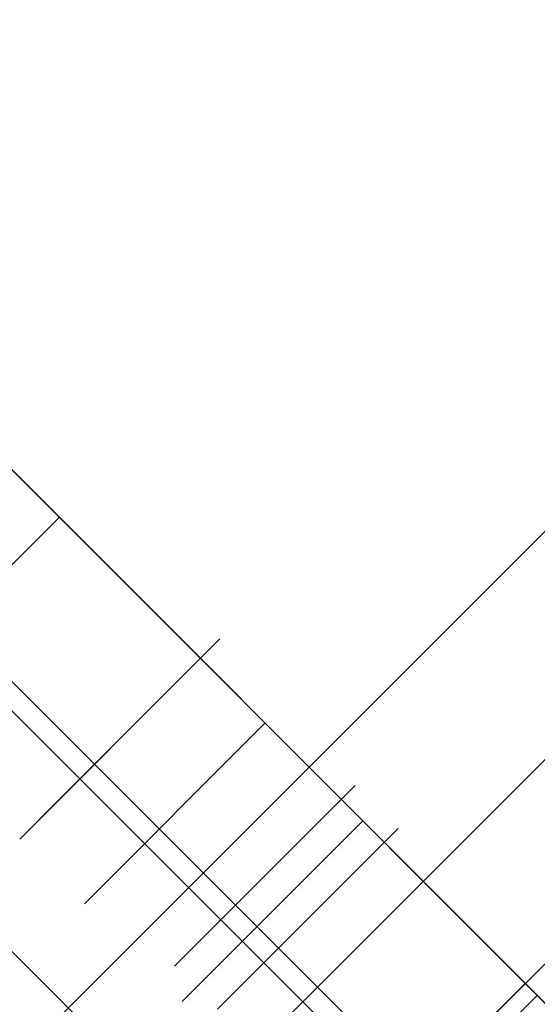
# Model space of a CAD drawing. Header units: millimetres. Extents: x -1690 to 192, y -898 to 54.
# Tile 39 of 256: x -1637.37 to -1634.33, y -842.36 to -836.58. Entities that reach past the tile are written whole.
import ezdxf

# ---------------------------------------------------------------- set-up
doc = ezdxf.new("R2010")
doc.units = ezdxf.units.MM
doc.header["$MEASUREMENT"] = 0
doc.layers.add('OVIDIO 186x93x72h', color=7, linetype='Continuous')

msp = doc.modelspace()

# ---------------------------------------------------------------- linework, layer by layer
at = {"layer": 'OVIDIO 186x93x72h', "extrusion": (0.108979, 0.202852, 0.973126)}
for points in [[(1065.6897, 1523.7485), (1065.6897, 1684.4043)], [(1065.6897, 1684.4043), (1065.6897, 1523.7485)], [(1065.3943, 1684.4043), (1065.3943, 1523.7485)], [(1065.0988, 1523.7485), (1065.0988, 1684.4043)], [(1065.0988, 1684.4043), (1065.0988, 1523.7485)]]:
    msp.add_lwpolyline(points, dxfattribs=at)
at = {"layer": 'OVIDIO 186x93x72h', "extrusion": (0.021464, 0.046296, 0.998697)}
for points in [[(1145.9907, 1405.6788), (1145.9907, 1506.9815)], [(1147.4766, 1406.6426), (1147.4766, 1507.1557)]]:
    msp.add_lwpolyline(points, dxfattribs=at)
at = {"layer": 'OVIDIO 186x93x72h', "extrusion": (0.235702, 0.235702, 0.942809)}
for points in [[(561.9396, 1939.5511), (561.9396, 1830.4733)], [(560.991, 1830.4733), (560.991, 1939.5511)], [(559.0936, 1939.5511), (559.0936, 1830.4733)], [(558.1449, 1830.4733), (558.1449, 1939.5511)]]:
    msp.add_lwpolyline(points, dxfattribs=at)
at = {"layer": 'OVIDIO 186x93x72h', "extrusion": (0.202852, 0.108979, 0.973126)}
for points in [[(7.4412, 1998.601), (7.4412, 1837.9451)], [(7.4412, 1837.9451), (7.4412, 1998.601)], [(7.1458, 1998.601), (7.1458, 1837.9451)], [(6.8503, 1998.601), (6.8503, 1837.9451)], [(6.8503, 1837.9451), (6.8503, 1998.601)]]:
    msp.add_lwpolyline(points, dxfattribs=at)
at = {"layer": 'OVIDIO 186x93x72h', "extrusion": (0.881274, -0.265352, 0.39108)}
msp.add_lwpolyline([(-1253.5144, 1113.2413), (-1297.8273, 1170.7964)], dxfattribs=at)
at = {"layer": 'OVIDIO 186x93x72h', "extrusion": (0.046296, 0.021464, 0.998697)}
for points in [[(-94.3032, 1790.5874), (-94.3032, 1891.8919)], [(-95.7894, 1791.5557), (-95.7894, 1892.0669)]]:
    msp.add_lwpolyline(points, dxfattribs=at)
at = {"layer": 'OVIDIO 186x93x72h', "extrusion": (0.015219, -0.015219, 0.999768)}
msp.add_lwpolyline([(-1650.5047, -826.234), (-1641.1272, -835.6094)], dxfattribs=at)
at = {"layer": 'OVIDIO 186x93x72h', "extrusion": (0.999884, 0.000231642, -0.015217)}
msp.add_lwpolyline([(-832.4956, -27.6425), (-839.9529, 462.1894)], dxfattribs=at)
at = {"layer": 'OVIDIO 186x93x72h', "extrusion": (0.324768, -0.324768, 0.888285)}
for points in [[(-1751.2512, 808.6318), (-1751.2512, 801.5453)], [(-1751.2512, 801.5453), (-1751.2512, 808.6318)], [(-1752.0012, 801.5453), (-1752.0012, 808.6318)], [(-1752.7512, 801.5453), (-1752.7512, 808.6318)], [(-1752.7512, 808.6318), (-1752.7512, 801.5453)]]:
    msp.add_lwpolyline(points, dxfattribs=at)
at = {"layer": 'OVIDIO 186x93x72h'}
for points in [[(-1628.6037, -848.0395), (-1640.0589, -836.5844)], [(-1639.3518, -837.2915), (-1629.3109, -847.3324)], [(-1629.3109, -847.3324), (-1639.3518, -837.2915)], [(-1630.018, -849.4537), (-1641.4731, -837.9986)], [(-1630.018, -848.0395), (-1640.0589, -837.9986)], [(-1640.766, -838.7057), (-1630.7251, -848.7466)], [(-1630.7251, -848.7466), (-1640.766, -838.7057)], [(-1630.8501, -845.7931), (-1637.8125, -838.8307)], [(-1637.8125, -838.8307), (-1634.3313, -842.3119), (-1630.8501, -845.7931)], [(-1637.1396, -839.5036), (-1638.2003, -840.5643)], [(-1638.2003, -840.5643), (-1637.1396, -839.5036)], [(-1639.2267, -840.2449), (-1632.2643, -847.2074)], [(-1632.2643, -847.2074), (-1639.2267, -840.2449)], [(-1636.3112, -840.332), (-1637.3719, -841.3927)], [(-1637.3719, -841.3927), (-1636.3112, -840.332)], [(-1637.3719, -841.3927), (-1636.3112, -840.332)], [(-1637.525, -840.3609), (-1632.3803, -845.5056)], [(-1635.9314, -840.7119), (-1636.992, -841.7725)], [(-1636.992, -841.7725), (-1635.9314, -840.7119)], [(-1636.4173, -842.3473), (-1635.3566, -841.2866)], [(-1635.4627, -843.3019), (-1634.402, -842.2412)], [(-1634.402, -842.2412), (-1635.4627, -843.3019)], [(-1635.4627, -843.3019), (-1634.402, -842.2412)], [(-1635.7455, -843.7261), (-1634.3313, -842.3119)]]:
    msp.add_lwpolyline(points, dxfattribs=at)
at = {"layer": 'OVIDIO 186x93x72h', "extrusion": (-0.265352, 0.881274, 0.39108)}
msp.add_lwpolyline([(1819.1933, 791.2153), (1774.8803, 733.6601)], dxfattribs=at)
at = {"layer": 'OVIDIO 186x93x72h', "extrusion": (0.288675, 0.866025, 0.408248)}
for points in [[(1290.2974, 557.446), (1287.6527, 560.6851)], [(1287.6527, 560.6851), (1290.2974, 557.446)]]:
    msp.add_lwpolyline(points, dxfattribs=at)
at = {"layer": 'OVIDIO 186x93x72h', "extrusion": (0.707107, 0.707107, 0)}
for points in [[(564.0139, 26.502), (563.9469, 26.5706), (563.8812, 26.6411), (563.8171, 26.7135), (563.7545, 26.7877), (563.6934, 26.8637), (563.6341, 26.9414), (563.5765, 27.0208), (563.5207, 27.1018), (563.4667, 27.1843), (563.4148, 27.2684), (563.3648, 27.3538), (563.3169, 27.4406), (563.271, 27.5287), (563.2274, 27.6179), (563.186, 27.7083), (563.1468, 27.7997), (563.1098, 27.892), (563.0753, 27.9853), (563.043, 28.0792), (563.0131, 28.1739), (562.9856, 28.2691), (562.9606, 28.3649), (562.9379, 28.4611), (562.9177, 28.5576), (562.8998, 28.6543), (562.8844, 28.7512), (562.8715, 28.8481), (562.8609, 28.945), (562.8527, 29.0417), (562.8469, 29.1383), (562.8434, 29.2346), (562.8423, 29.3304)], [(562.8423, 29.3304), (562.8434, 29.2346), (562.8469, 29.1383), (562.8527, 29.0417), (562.8609, 28.945), (562.8715, 28.8481), (562.8844, 28.7512), (562.8998, 28.6543), (562.9177, 28.5576), (562.9379, 28.4611), (562.9606, 28.3649), (562.9856, 28.2691), (563.0131, 28.1739), (563.043, 28.0792), (563.0753, 27.9853), (563.1098, 27.892), (563.1468, 27.7997), (563.186, 27.7083), (563.2274, 27.6179), (563.271, 27.5287), (563.3169, 27.4406), (563.3648, 27.3538), (563.4148, 27.2684), (563.4667, 27.1843), (563.5207, 27.1018), (563.5765, 27.0208), (563.6341, 26.9414), (563.6934, 26.8637), (563.7545, 26.7877), (563.8171, 26.7135), (563.8812, 26.6411), (563.9469, 26.5706), (564.0139, 26.502)], [(562.8423, 29.3304), (562.8434, 29.2346), (562.8469, 29.1383), (562.8527, 29.0417), (562.8609, 28.945), (562.8715, 28.8481), (562.8844, 28.7512), (562.8998, 28.6543), (562.9177, 28.5576), (562.9379, 28.4611), (562.9606, 28.3649), (562.9856, 28.2691), (563.0131, 28.1739), (563.043, 28.0792), (563.0753, 27.9853), (563.1098, 27.892), (563.1468, 27.7997), (563.186, 27.7083), (563.2274, 27.6179), (563.271, 27.5287), (563.3169, 27.4406), (563.3648, 27.3538), (563.4148, 27.2684), (563.4667, 27.1843), (563.5207, 27.1018), (563.5765, 27.0208), (563.6341, 26.9414), (563.6934, 26.8637), (563.7545, 26.7877), (563.8171, 26.7135), (563.8812, 26.6411), (563.9469, 26.5706), (564.0139, 26.502)], [(561.6702, 631.9555), (561.7372, 631.8869), (561.8028, 631.8164), (561.867, 631.744), (561.9297, 631.6698), (561.9907, 631.5938), (562.0501, 631.5161), (562.1077, 631.4368), (562.1635, 631.3558), (562.2175, 631.2732), (562.2695, 631.1892), (562.3195, 631.1037), (562.3674, 631.0169), (562.4132, 630.9289), (562.4569, 630.8396), (562.4983, 630.7492), (562.5376, 630.6578), (562.5745, 630.5655), (562.6091, 630.4723), (562.6414, 630.3783), (562.6713, 630.2836), (562.6988, 630.1884), (562.7239, 630.0926), (562.7465, 629.9964), (562.7668, 629.8999), (562.7846, 629.8032), (562.8, 629.7063), (562.813, 629.6094), (562.8236, 629.5125), (562.8318, 629.4157), (562.8376, 629.3192), (562.8411, 629.2229), (562.8423, 629.127)], [(562.8423, 629.127), (562.8411, 629.2229), (562.8376, 629.3192), (562.8318, 629.4157), (562.8236, 629.5125), (562.813, 629.6094), (562.8, 629.7063), (562.7846, 629.8032), (562.7668, 629.8999), (562.7465, 629.9964), (562.7239, 630.0926), (562.6988, 630.1884), (562.6713, 630.2836), (562.6414, 630.3783), (562.6091, 630.4723), (562.5745, 630.5655), (562.5376, 630.6578), (562.4983, 630.7492), (562.4569, 630.8396), (562.4132, 630.9289), (562.3674, 631.0169), (562.3195, 631.1037), (562.2695, 631.1892), (562.2175, 631.2732), (562.1635, 631.3558), (562.1077, 631.4368), (562.0501, 631.5161), (561.9907, 631.5938), (561.9297, 631.6698), (561.867, 631.744), (561.8028, 631.8164), (561.7372, 631.8869), (561.6702, 631.9555)], [(562.8423, 29.3304), (562.8434, 29.2346), (562.8469, 29.1383), (562.8527, 29.0417), (562.8609, 28.945), (562.8715, 28.8481), (562.8844, 28.7512), (562.8998, 28.6543), (562.9177, 28.5576), (562.9379, 28.4611), (562.9606, 28.3649), (562.9856, 28.2691), (563.0131, 28.1739), (563.043, 28.0792), (563.0753, 27.9853), (563.1098, 27.892), (563.1468, 27.7997), (563.186, 27.7083), (563.2274, 27.6179), (563.271, 27.5287), (563.3169, 27.4406), (563.3648, 27.3538), (563.4148, 27.2684), (563.4667, 27.1843), (563.5207, 27.1018), (563.5765, 27.0208), (563.6341, 26.9414), (563.6934, 26.8637), (563.7545, 26.7877), (563.8171, 26.7135), (563.8812, 26.6411), (563.9469, 26.5706), (564.0139, 26.502)], [(562.3051, 657.66), (562.1901, 657.5982), (562.0763, 657.532), (561.9637, 657.4616), (561.8528, 657.3869), (561.7436, 657.3079), (561.6365, 657.2247), (561.5316, 657.1375), (561.4292, 657.0462), (561.3296, 656.951), (561.2329, 656.852), (561.1393, 656.7493), (561.0491, 656.6431), (561.0053, 656.5887), (560.9625, 656.5336), (560.9205, 656.4776), (560.8795, 656.4209), (560.8395, 656.3634), (560.8005, 656.3052), (560.7625, 656.2463), (560.7255, 656.1867), (560.6896, 656.1265), (560.6547, 656.0657), (560.6209, 656.0043), (560.5883, 655.9424), (560.5567, 655.8799), (560.5262, 655.8169), (560.4969, 655.7535), (560.4687, 655.6897), (560.4158, 655.5608), (560.3676, 655.4305), (560.3241, 655.2991), (560.2853, 655.1669), (560.2512, 655.034), (560.2219, 654.9008), (560.1972, 654.7674), (560.1772, 654.6342), (560.1618, 654.5013), (560.1509, 654.369), (560.1444, 654.2374), (560.1423, 654.1069)], [(560.1423, 654.1069), (560.1444, 654.2374), (560.1509, 654.369), (560.1618, 654.5013), (560.1772, 654.6342), (560.1972, 654.7674), (560.2219, 654.9008), (560.2512, 655.034), (560.2853, 655.1669), (560.3241, 655.2991), (560.3676, 655.4305), (560.4158, 655.5608), (560.4687, 655.6897), (560.4969, 655.7535), (560.5262, 655.8169), (560.5567, 655.8799), (560.5883, 655.9424), (560.6209, 656.0043), (560.6547, 656.0657), (560.6896, 656.1265), (560.7255, 656.1867), (560.7625, 656.2463), (560.8005, 656.3052), (560.8395, 656.3634), (560.8795, 656.4209), (560.9205, 656.4776), (560.9625, 656.5336), (561.0053, 656.5887), (561.0491, 656.6431), (561.1393, 656.7493), (561.2329, 656.852), (561.3296, 656.951), (561.4292, 657.0462), (561.5316, 657.1375), (561.6365, 657.2247), (561.7436, 657.3079), (561.8528, 657.3869), (561.9637, 657.4616), (562.0763, 657.532), (562.1901, 657.5982), (562.3051, 657.66)], [(561.6702, 631.9555), (561.7372, 631.8869), (561.8028, 631.8164), (561.867, 631.7441), (561.9297, 631.6699), (561.9907, 631.5939), (562.0501, 631.5162), (562.1077, 631.4368), (562.1635, 631.3558), (562.2174, 631.2733), (562.2694, 631.1893), (562.3194, 631.1038), (562.3674, 631.0171), (562.4132, 630.929), (562.4569, 630.8398), (562.4983, 630.7494), (562.5375, 630.658), (562.5745, 630.5657), (562.6091, 630.4725), (562.6413, 630.3785), (562.6712, 630.2838), (562.6987, 630.1886), (562.7238, 630.0928), (562.7465, 629.9967), (562.7668, 629.9002), (562.7846, 629.8035), (562.8, 629.7066), (562.813, 629.6097), (562.8236, 629.5128), (562.8318, 629.416), (562.8376, 629.3195), (562.8411, 629.2232), (562.8423, 629.1273)], [(560.1423, 654.1069), (560.1444, 654.2374), (560.1509, 654.369), (560.1618, 654.5013), (560.1772, 654.6342), (560.1972, 654.7674), (560.2219, 654.9008), (560.2512, 655.034), (560.2853, 655.1669), (560.3241, 655.2991), (560.3676, 655.4305), (560.4158, 655.5608), (560.4687, 655.6897), (560.4969, 655.7535), (560.5262, 655.8169), (560.5567, 655.8799), (560.5883, 655.9424), (560.6209, 656.0043), (560.6547, 656.0657), (560.6896, 656.1265), (560.7255, 656.1867), (560.7625, 656.2463), (560.8005, 656.3052), (560.8395, 656.3634), (560.8795, 656.4209), (560.9205, 656.4776), (560.9625, 656.5336), (561.0053, 656.5887), (561.0491, 656.6431), (561.1393, 656.7493), (561.2329, 656.852), (561.3296, 656.951), (561.4292, 657.0462), (561.5316, 657.1375), (561.6365, 657.2247), (561.7436, 657.3079), (561.8528, 657.3869), (561.9637, 657.4616), (562.0763, 657.532), (562.1901, 657.5982), (562.3051, 657.66)], [(562.8423, 629.1266), (562.8411, 629.2225), (562.8377, 629.3188), (562.8318, 629.4153), (562.8236, 629.5121), (562.8131, 629.609), (562.8001, 629.7059), (562.7847, 629.8028), (562.7669, 629.8996), (562.7466, 629.9961), (562.7239, 630.0922), (562.6989, 630.188), (562.6714, 630.2833), (562.6415, 630.3779), (562.6092, 630.4719), (562.5746, 630.5651), (562.5377, 630.6575), (562.4985, 630.7489), (562.4571, 630.8393), (562.4134, 630.9285), (562.3676, 631.0166), (562.3197, 631.1034), (562.2697, 631.1888), (562.2177, 631.2729), (562.1638, 631.3554), (562.1079, 631.4364), (562.0503, 631.5158), (561.991, 631.5935), (561.9299, 631.6695), (561.8673, 631.7437), (561.8031, 631.8161), (561.7375, 631.8867), (561.6705, 631.9553)], [(561.6705, 631.9553), (561.7375, 631.8867), (561.8031, 631.8161), (561.8673, 631.7437), (561.9299, 631.6695), (561.991, 631.5935), (562.0503, 631.5158), (562.1079, 631.4364), (562.1638, 631.3554), (562.2177, 631.2729), (562.2697, 631.1888), (562.3197, 631.1034), (562.3676, 631.0166), (562.4134, 630.9285), (562.4571, 630.8393), (562.4985, 630.7489), (562.5377, 630.6575), (562.5746, 630.5651), (562.6092, 630.4719), (562.6415, 630.3779), (562.6714, 630.2833), (562.6989, 630.188), (562.7239, 630.0922), (562.7466, 629.9961), (562.7669, 629.8996), (562.7847, 629.8028), (562.8001, 629.7059), (562.8131, 629.609), (562.8236, 629.5121), (562.8318, 629.4153), (562.8377, 629.3188), (562.8411, 629.2225), (562.8423, 629.1266)], [(560.1423, 635.1402), (560.1434, 635.0443), (560.1469, 634.948), (560.1527, 634.8515), (560.1609, 634.7547), (560.1715, 634.6578), (560.1845, 634.5609), (560.1999, 634.464), (560.2177, 634.3673), (560.2379, 634.2708), (560.2606, 634.1746), (560.2857, 634.0788), (560.3132, 633.9836), (560.3431, 633.8889), (560.3753, 633.7949), (560.4099, 633.7017), (560.4468, 633.6093), (560.4861, 633.5179), (560.5275, 633.4276), (560.5712, 633.3383), (560.617, 633.2502), (560.6649, 633.1634), (560.7149, 633.078), (560.7669, 632.9939), (560.8208, 632.9114), (560.8766, 632.8304), (560.9342, 632.751), (560.9936, 632.6733), (561.0546, 632.5973), (561.1173, 632.5231), (561.1815, 632.4507), (561.2471, 632.3802), (561.3141, 632.3116)], [(561.3141, 632.3116), (561.2471, 632.3802), (561.1815, 632.4507), (561.1173, 632.5231), (561.0546, 632.5973), (560.9936, 632.6733), (560.9342, 632.751), (560.8766, 632.8304), (560.8208, 632.9114), (560.7669, 632.9939), (560.7149, 633.078), (560.6649, 633.1634), (560.617, 633.2502), (560.5712, 633.3383), (560.5275, 633.4276), (560.4861, 633.5179), (560.4468, 633.6093), (560.4099, 633.7017), (560.3753, 633.7949), (560.3431, 633.8889), (560.3132, 633.9836), (560.2857, 634.0788), (560.2606, 634.1746), (560.2379, 634.2708), (560.2177, 634.3673), (560.1999, 634.464), (560.1845, 634.5609), (560.1715, 634.6578), (560.1609, 634.7547), (560.1527, 634.8515), (560.1469, 634.948), (560.1434, 635.0443), (560.1423, 635.1402)], [(560.1423, 654.1069), (560.1444, 654.2374), (560.1509, 654.369), (560.1618, 654.5013), (560.1772, 654.6342), (560.1972, 654.7674), (560.2219, 654.9008), (560.2512, 655.034), (560.2853, 655.1669), (560.3241, 655.2991), (560.3676, 655.4305), (560.4158, 655.5608), (560.4687, 655.6897), (560.4969, 655.7535), (560.5262, 655.8169), (560.5567, 655.8799), (560.5883, 655.9424), (560.6209, 656.0043), (560.6547, 656.0657), (560.6896, 656.1265), (560.7255, 656.1867), (560.7625, 656.2463), (560.8005, 656.3052), (560.8395, 656.3634), (560.8795, 656.4209), (560.9205, 656.4776), (560.9625, 656.5336), (561.0053, 656.5887), (561.0491, 656.6431), (561.1393, 656.7493), (561.2329, 656.852), (561.3296, 656.951), (561.4292, 657.0462), (561.5316, 657.1375), (561.6365, 657.2247), (561.7436, 657.3079), (561.8528, 657.3869), (561.9637, 657.4616), (562.0763, 657.532), (562.1901, 657.5982), (562.3051, 657.66)], [(562.3051, 657.66), (562.1901, 657.5982), (562.0763, 657.532), (561.9637, 657.4616), (561.8528, 657.3869), (561.7436, 657.3079), (561.6365, 657.2247), (561.5316, 657.1375), (561.4292, 657.0462), (561.3296, 656.951), (561.2329, 656.852), (561.1393, 656.7493), (561.0491, 656.6431), (561.0053, 656.5887), (560.9625, 656.5336), (560.9205, 656.4776), (560.8795, 656.4209), (560.8395, 656.3634), (560.8005, 656.3052), (560.7625, 656.2463), (560.7255, 656.1867), (560.6896, 656.1265), (560.6547, 656.0657), (560.6209, 656.0043), (560.5883, 655.9424), (560.5567, 655.8799), (560.5262, 655.8169), (560.4969, 655.7535), (560.4687, 655.6897), (560.4158, 655.5608), (560.3676, 655.4305), (560.3241, 655.2991), (560.2853, 655.1669), (560.2512, 655.034), (560.2219, 654.9008), (560.1972, 654.7674), (560.1772, 654.6342), (560.1618, 654.5013), (560.1509, 654.369), (560.1444, 654.2374), (560.1423, 654.1069)], [(560.1423, 635.1399), (560.1434, 635.044), (560.1469, 634.9477), (560.1527, 634.8512), (560.1609, 634.7544), (560.1715, 634.6576), (560.1845, 634.5607), (560.1999, 634.4638), (560.2177, 634.3671), (560.2379, 634.2706), (560.2606, 634.1744), (560.2857, 634.0787), (560.3132, 633.9835), (560.3431, 633.8888), (560.3753, 633.7948), (560.4099, 633.7016), (560.4468, 633.6093), (560.486, 633.5179), (560.5275, 633.4276), (560.5711, 633.3383), (560.6169, 633.2503), (560.6648, 633.1635), (560.7148, 633.0781), (560.7668, 632.994), (560.8207, 632.9115), (560.8765, 632.8305), (560.9341, 632.7512), (560.9935, 632.6735), (561.0545, 632.5975), (561.1171, 632.5233), (561.1813, 632.4509), (561.2469, 632.3804), (561.3139, 632.3118)]]:
    msp.add_lwpolyline(points, dxfattribs=at)
at = {"layer": 'OVIDIO 186x93x72h', "extrusion": (-0.000182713, -0.000182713, 1)}
for points in [[(-1636.1962, -840.217), (-1637.2569, -841.2777)], [(-1637.2569, -841.2777), (-1636.1962, -840.217)]]:
    msp.add_lwpolyline(points, dxfattribs=at)
at = {"layer": 'OVIDIO 186x93x72h', "extrusion": (1, 0, 0)}
for points in [[(-840.332, 629.127), (-840.332, 29.3304)], [(-840.332, 29.3304), (-840.332, 629.127)], [(-840.8624, 29.3304), (-840.8624, 629.1267)], [(-842.2412, 654.1069), (-842.2412, 635.1402)], [(-842.2412, 635.1402), (-842.2412, 654.1069)]]:
    msp.add_lwpolyline(points, dxfattribs=at)
at = {"layer": 'OVIDIO 186x93x72h', "extrusion": (-0.707107, -0.707107, 0)}
msp.add_lwpolyline([(-564.0139, 26.502), (-563.9469, 26.5706), (-563.8812, 26.6411), (-563.8171, 26.7135), (-563.7545, 26.7877), (-563.6934, 26.8637), (-563.6341, 26.9414), (-563.5765, 27.0208), (-563.5207, 27.1018), (-563.4667, 27.1843), (-563.4148, 27.2684), (-563.3648, 27.3538), (-563.3169, 27.4406), (-563.271, 27.5287), (-563.2274, 27.6179), (-563.186, 27.7083), (-563.1468, 27.7997), (-563.1098, 27.892), (-563.0753, 27.9853), (-563.043, 28.0792), (-563.0131, 28.1739), (-562.9856, 28.2691), (-562.9606, 28.3649), (-562.9379, 28.4611), (-562.9177, 28.5576), (-562.8998, 28.6543), (-562.8844, 28.7512), (-562.8715, 28.8481), (-562.8609, 28.945), (-562.8527, 29.0417), (-562.8469, 29.1383), (-562.8434, 29.2346), (-562.8423, 29.3304)], dxfattribs=at)
at = {"layer": 'OVIDIO 186x93x72h', "extrusion": (-0.000129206, -0.000129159, 1)}
for points in [[(-1635.4008, -841.0791), (-1636.4616, -842.1396)], [(-1636.4616, -842.1396), (-1635.4008, -841.0791)], [(-1636.2097, -842.3914), (-1635.1489, -841.3309)], [(-1635.1489, -841.3309), (-1636.2097, -842.3914)]]:
    msp.add_lwpolyline(points, dxfattribs=at)
at = {"layer": 'OVIDIO 186x93x72h', "extrusion": (0.288793, 0.865975, 0.408272)}
for points in [[(1285.0543, 1114.3017), (1285.3729, 1113.9117)], [(1285.3729, 1113.9117), (1285.0543, 1114.3017)], [(1285.7082, 1114.1855), (1285.3897, 1114.5754)]]:
    msp.add_lwpolyline(points, dxfattribs=at)
at = {"layer": 'OVIDIO 186x93x72h', "extrusion": (0, 1, 0)}
for points in [[(1637.3719, 29.3304), (1637.3719, 629.1266)], [(1637.3719, 629.1266), (1637.3719, 29.3304)]]:
    msp.add_lwpolyline(points, dxfattribs=at)
at = {"layer": 'OVIDIO 186x93x72h', "extrusion": (0.865975, 0.288793, -0.408272)}
for points in [[(-281.2269, -165.7331), (-281.5455, -165.3431)], [(-281.5455, -165.3431), (-281.2269, -165.7331)]]:
    msp.add_lwpolyline(points, dxfattribs=at)
at = {"layer": 'OVIDIO 186x93x72h', "extrusion": (-0.000182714, -0.000182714, 1)}
for points in [[(-1634.2859, -842.1251), (-1635.3466, -843.1858)], [(-1635.3466, -843.1858), (-1634.2859, -842.1251)]]:
    msp.add_lwpolyline(points, dxfattribs=at)
at = {"layer": 'OVIDIO 186x93x72h', "extrusion": (-0.707107, 0.707107, 0)}
msp.add_lwpolyline([(1751.2512, 24.6736), (1751.2521, 24.7458), (1751.2547, 24.8182), (1751.2591, 24.8908), (1751.2653, 24.9636), (1751.2733, 25.0365), (1751.283, 25.1093), (1751.2947, 25.1822), (1751.3081, 25.2548), (1751.3233, 25.3273), (1751.3404, 25.3996), (1751.3593, 25.4715), (1751.38, 25.543), (1751.4024, 25.614), (1751.4267, 25.6845), (1751.4527, 25.7544), (1751.4804, 25.8237), (1751.5099, 25.8922), (1751.541, 25.9599), (1751.5738, 26.0268), (1751.6081, 26.0928), (1751.6441, 26.1578), (1751.6816, 26.2217), (1751.7205, 26.2846), (1751.7609, 26.3464), (1751.8027, 26.407), (1751.8459, 26.4664), (1751.8903, 26.5245), (1751.936, 26.5813), (1751.9828, 26.6368), (1752.0308, 26.6909), (1752.0798, 26.7436), (1752.1299, 26.7949), (1752.1812, 26.845), (1752.2339, 26.894), (1752.288, 26.942), (1752.3435, 26.9888), (1752.4003, 27.0345), (1752.4584, 27.079), (1752.5178, 27.1221), (1752.5784, 27.1639), (1752.6402, 27.2043), (1752.7031, 27.2433), (1752.767, 27.2807), (1752.832, 27.3167), (1752.898, 27.351), (1752.9649, 27.3838), (1753.0326, 27.4149), (1753.1011, 27.4444), (1753.1704, 27.4721), (1753.2403, 27.4981), (1753.3108, 27.5224), (1753.3818, 27.5448), (1753.4533, 27.5655), (1753.5252, 27.5844), (1753.5975, 27.6015), (1753.67, 27.6167), (1753.7427, 27.6302), (1753.8155, 27.6418), (1753.8883, 27.6516), (1753.9612, 27.6595), (1754.034, 27.6657), (1754.1066, 27.6701), (1754.1791, 27.6727), (1754.2512, 27.6736)], dxfattribs=at)

doc.saveas('drawing.dxf')
